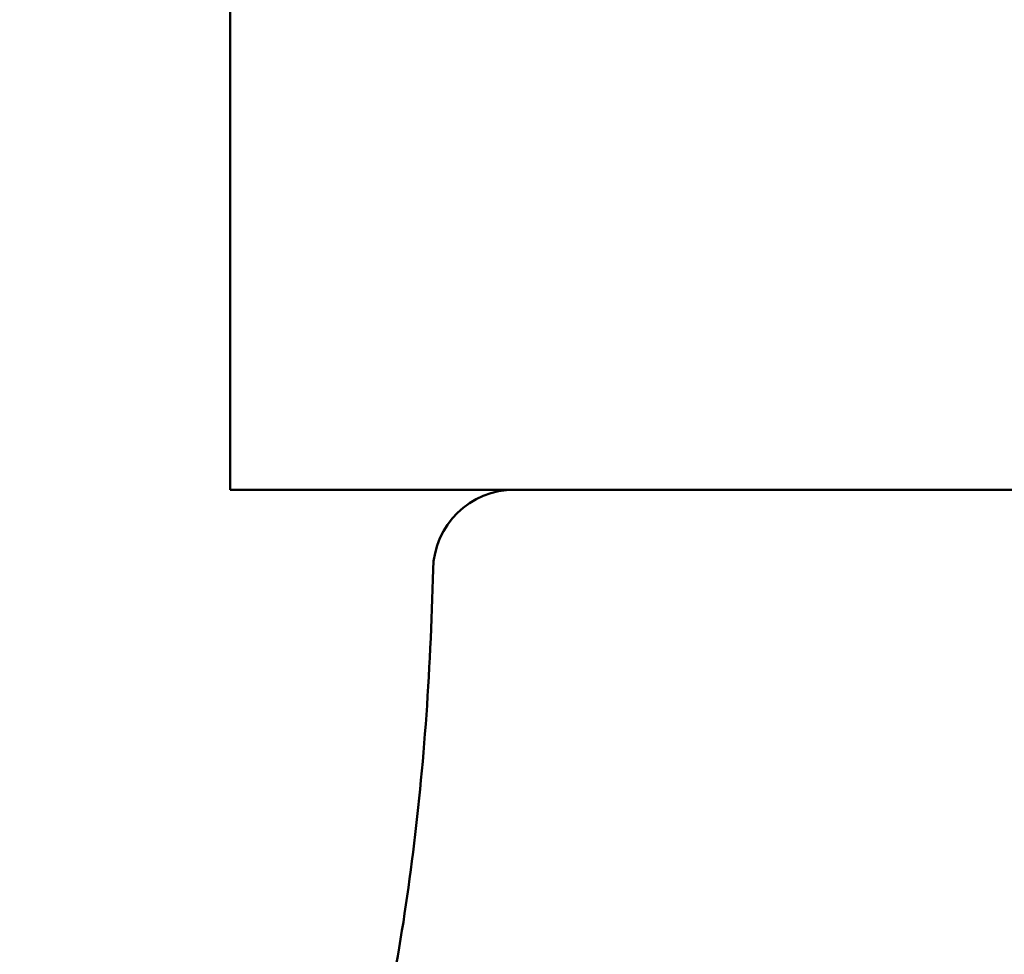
# Model space of a CAD drawing. Header units: millimetres. Extents: x 123 to 2417, y 726 to 3130.
# Tile 183 of 196: x 1640 to 1652, y 797 to 808. Entities that reach past the tile are written whole.
import ezdxf

# ---------------------------------------------------------------- set-up
doc = ezdxf.new("R2010")
doc.units = ezdxf.units.MM
doc.header["$LTSCALE"] = 12
doc.layers.add('Widoczne (ISO)', color=7, linetype='Continuous', lineweight=50)

msp = doc.modelspace()

# ---------------------------------------------------------------- linework, layer by layer
at = {"layer": 'Widoczne (ISO)'}
for p, q in [((1642.639, 808.317), (1642.639, 802.317)), ((1642.639, 802.317), (1666.639, 802.317))]:
    msp.add_line(p, q, dxfattribs=at)
msp.add_circle((1654.639, 776.317), 50, dxfattribs=at)
msp.add_arc((1646.127, 801.317), 1, 90, 178.6854, dxfattribs=at)
msp.add_open_spline([(1640.111, 787.498), (1640.75, 788.038), (1641.328, 788.655), (1642.362, 790.041), (1642.818, 790.811), (1643.609, 792.504), (1643.944, 793.426), (1644.491, 795.425), (1644.703, 796.501), (1645.007, 798.805), (1645.098, 800.034), (1645.127, 801.34)], degree=3, knots=[1, 1, 1, 1, 1.1906229, 1.1906229, 1.3812459, 1.3812459, 1.5718688, 1.5718688, 1.7624917, 1.7624917, 1.9531146, 1.9531146, 1.9531146, 1.9531146], dxfattribs=at)

doc.saveas('drawing.dxf')
